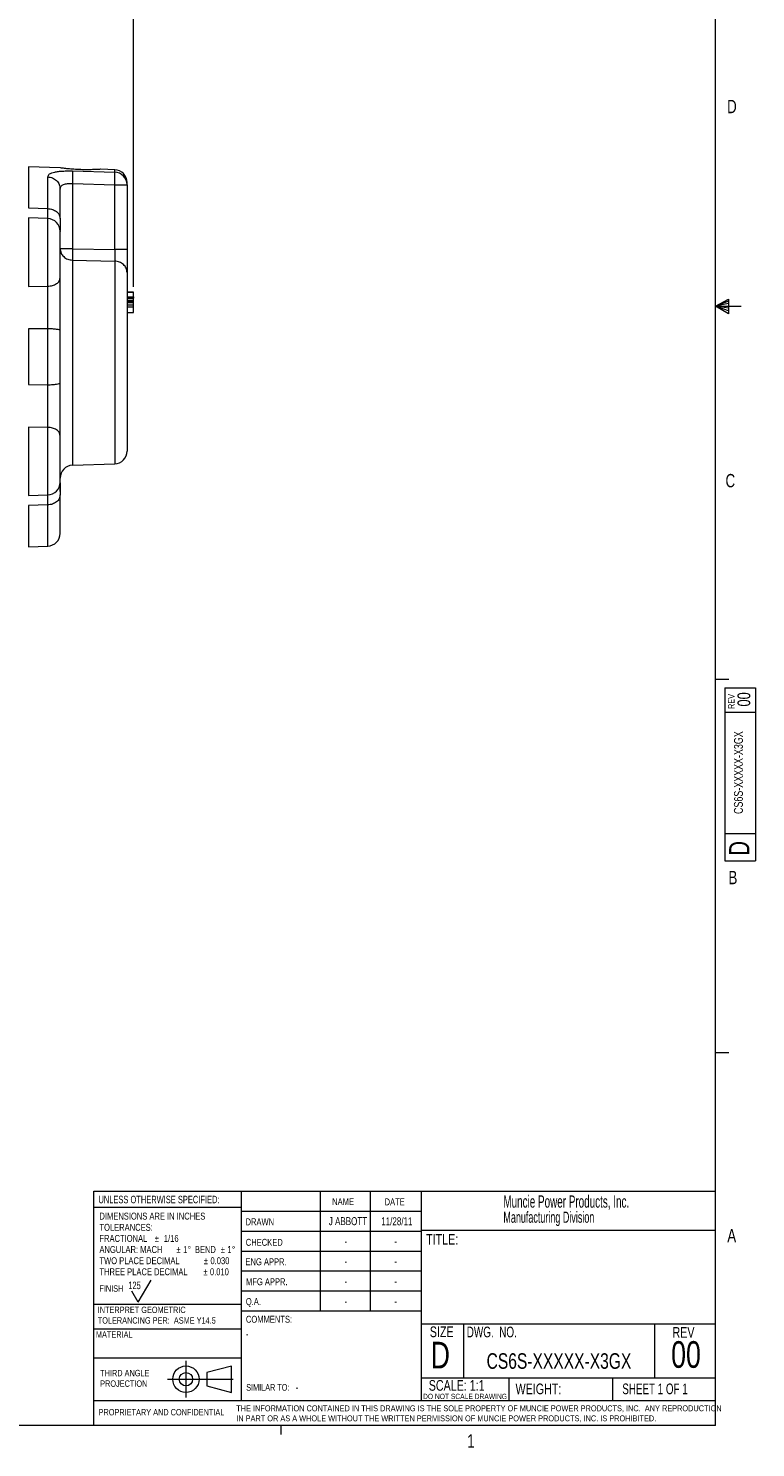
# Model space of a CAD drawing. Header units: inches. Extents: x 0.3 to 33.9, y 0.2 to 21.7.
# Tile 18 of 25: x 27.1 to 33.9, y 0.2 to 13.5. Entities that reach past the tile are written whole.
import ezdxf

# ---------------------------------------------------------------- set-up
doc = ezdxf.new("R2010")
doc.units = ezdxf.units.IN
doc.header["$MEASUREMENT"] = 0
doc.linetypes.add('CENTERX2', pattern=[0.8, 0.5, -0.1, 0.1, -0.1])
doc.layers.add('BORDER', color=7, linetype='Continuous', lineweight=15)
doc.layers.add('SLD-0', color=7, linetype='Continuous', lineweight=15)
doc.styles.add('SLDTEXTSTYLE0', font='TXT', dxfattribs={"width": 0.75})
doc.styles.add('SLDTEXTSTYLE1', font='TXT', dxfattribs={"width": 0.605})
doc.styles.add('SLDTEXTSTYLE2', font='TXT', dxfattribs={"width": 0.694444})
doc.styles.add('SLDTEXTSTYLE3', font='TXT', dxfattribs={"width": 0.6875})
doc.dimstyles.new('SLDDIMSTYLE0', dxfattribs={"dimtxt": 0.25, "dimasz": 0.13, "dimexe": 0, "dimexo": 0.0625, "dimgap": 0.0625, "dimtad": 0, "dimtih": 1, "dimtoh": 1, "dimdec": 4, "dimrnd": 1e-09, "dimzin": 12, "dimdsep": 46, "dimtxsty": 'SLDTEXTSTYLE0', "dimsah": 1, "dimcen": 0.09, "dimadec": 0, "dimazin": 3, "dimtfac": 1, "dimtdec": 4, "dimtofl": 0, "dimtmove": 0, "dimatfit": 3, "dimfxl": 1, "dimfrac": 2, "dimtolj": 1, "dimtzin": 12, "dimarcsym": 0})

# ---------------------------------------------------------------- blocks, each defined once
blk = doc.blocks.new('Block1')
at = {"layer": 'SLD-0', "color": 1, "linetype": 'CENTERX2'}
for p, q in [((3.162, 0.867), (3.162, 0.522)), ((2.989, 0.695), (3.334, 0.695))]:
    blk.add_line(p, q, dxfattribs=at)
at = {"layer": 'SLD-0', "color": 1}
for p, q in [((3.589, 0.818), (3.359, 0.758)), ((3.589, 0.571), (3.589, 0.818)), ((3.334, 0.695), (3.604, 0.695)), ((3.359, 0.758), (3.359, 0.632)), ((3.359, 0.632), (3.589, 0.571))]:
    blk.add_line(p, q, dxfattribs=at)
for radius in [0.124, 0.0629]:
    blk.add_circle((3.162, 0.695), radius, dxfattribs=at)
blk = doc.blocks.new('SW_NOTE_0')
at = {"layer": 'SLD-0', "color": 0, "char_height": 0.06, "attachment_point": 1, "style": 'SLDTEXTSTYLE0'}
for s, insert in [('THIRD ANGLE', (0, 0.077)), ('PROJECTION', (0, -0.022))]:
    blk.add_mtext(s, dxfattribs=dict(at, insert=insert))
blk = doc.blocks.new('SW_NOTE_1')
at = {"layer": 'SLD-0', "color": 0, "char_height": 0.055, "attachment_point": 1, "style": 'SLDTEXTSTYLE0'}
for s, insert in [('THE INFORMATION CONTAINED IN THIS DRAWING IS THE SOLE PROPERTY OF MUNCIE POWER PRODUCTS, INC.  ANY REPRODUCTION', (0, 0.071)), ('IN PART OR AS A WHOLE WITHOUT THE WRITTEN PERMISSION OF MUNCIE POWER PRODUCTS, INC. IS PROHIBITED.', (0, -0.023))]:
    blk.add_mtext(s, dxfattribs=dict(at, insert=insert))
blk = doc.blocks.new('SW_NOTE_2')
at = {"layer": 'SLD-0', "color": 0, "char_height": 0.065, "attachment_point": 1, "style": 'SLDTEXTSTYLE0'}
for s, insert in [('DIMENSIONS ARE IN INCHES', (0, 0.084)), ('TOLERANCES:', (0, -0.021)), ('FRACTIONAL', (0, -0.125)), ('%%p', (0.518, -0.125)), ('1/16', (0.604, -0.125)), ('ANGULAR: MACH', (0, -0.229)), ('%%p', (0.723, -0.229)), ('1', (0.785, -0.229)), ('%%d', (0.829, -0.229)), ('BEND', (0.895, -0.229)), ('%%p', (1.137, -0.229)), ('1', (1.199, -0.229)), ('%%d', (1.243, -0.229)), ('TWO PLACE DECIMAL', (0, -0.334)), ('%%p', (0.979, -0.334)), ('0.030', (1.041, -0.334)), ('THREE PLACE DECIMAL', (0, -0.438)), ('%%p', (0.974, -0.438)), ('0.010', (1.036, -0.438))]:
    blk.add_mtext(s, dxfattribs=dict(at, insert=insert))
blk = doc.blocks.new('SW_NOTE_3')
at = {"layer": 'SLD-0', "color": 0, "char_height": 0.06, "attachment_point": 1, "style": 'SLDTEXTSTYLE0'}
for s, insert in [('INTERPRET GEOMETRIC', (0, 0.077)), ('TOLERANCING PER:  ASME Y14.5', (0, -0.022))]:
    blk.add_mtext(s, dxfattribs=dict(at, insert=insert))
blk = doc.blocks.new('SW_NOTE_4')
at = {"layer": 'SLD-0', "color": 0, "attachment_point": 1, "style": 'SLDTEXTSTYLE1'}
for s, insert, char_height in [('Muncie Power Products, Inc.', (0, 0.147), 0.11458), ('Manufacturing Division', (0, -0.005), 0.10417)]:
    blk.add_mtext(s, dxfattribs=dict(at, insert=insert, char_height=char_height))
blk = doc.blocks.new('*D21')
at = {"layer": 'SLD-0'}
for p, q in [((24.024, 12.222), (24.024, 15.924)), ((28.066, 11.091), (28.066, 15.924)), ((24.024, 15.799), (25.427, 15.799)), ((25.566, 15.836), (25.515, 15.836)), ((25.515, 15.836), (25.515, 15.439)), ((26.524, 15.836), (26.575, 15.836)), ((26.575, 15.836), (26.575, 15.439)), ((28.066, 15.799), (26.664, 15.799)), ((25.515, 15.439), (25.566, 15.439)), ((26.575, 15.439), (26.524, 15.439))]:
    blk.add_line(p, q, dxfattribs=at)
for points in [[(24.024, 15.799), (24.154, 15.779), (24.154, 15.819)], [(28.066, 15.799), (27.936, 15.819), (27.936, 15.779)]]:
    blk.add_solid(points, dxfattribs=at)
at = {"layer": 'SLD-0', "char_height": 0.25, "attachment_point": 1, "style": 'SLDTEXTSTYLE0'}
for s, insert in [('4.04', (25.62, 16.209, -0.439)), ('102.7', (25.63, 15.761, -0.439))]:
    blk.add_mtext(s, dxfattribs=dict(at, insert=insert))

msp = doc.modelspace()

# ---------------------------------------------------------------- linework, layer by layer
at = {"color": 7, "linetype": 'Continuous', "lineweight": 15}
for p, q in [((27.37747, 12.20729), (27.08103, 12.21764)), ((27.26267, 11.82493), (27.26267, 12.12225)), ((27.49429, 12.17788), (27.89067, 12.1663)), ((27.89067, 12.18937), (27.75925, 12.19396)), ((27.49429, 12.05967), (27.49429, 11.44848)), ((27.49429, 12.05967), (27.89067, 12.04795)), ((27.89067, 11.43997), (27.89067, 12.04795)), ((27.89067, 12.04795), (28.00648, 12.04795)), ((28.00648, 12.04795), (28.00648, 11.43997)), ((27.08103, 11.8313), (27.26267, 11.82493)), ((27.26267, 11.73137), (27.08103, 11.73771)), ((27.49429, 11.44848), (27.89067, 11.43997)), ((27.49429, 11.34169), (27.89067, 11.33278)), ((27.08103, 11.09406), (27.26267, 11.09722)), ((28.00648, 11.04294), (28.06648, 11.04294)), ((28.06648, 11.04206), (28.00648, 11.04206)), ((28.00648, 11.04176), (28.06648, 11.04176)), ((28.00648, 11.04147), (28.06648, 11.04147)), ((28.00648, 10.99887), (28.06648, 10.99887)), ((28.00648, 10.98383), (28.06648, 10.98383)), ((28.00648, 10.96659), (28.06648, 10.96659)), ((28.00648, 10.95303), (28.06648, 10.95303)), ((28.06648, 10.93976), (28.00648, 10.93976)), ((28.06648, 10.9178), (28.00648, 10.9178)), ((28.06648, 10.90144), (28.00648, 10.90144)), ((28.00648, 10.85058), (28.06648, 10.85058)), ((27.26267, 10.69792), (27.08103, 10.69662)), ((27.08103, 10.69662), (27.08103, 10.17402)), ((27.26267, 10.17272), (27.26267, 10.69792)), ((27.08103, 10.17402), (27.26267, 10.17272)), ((27.26267, 9.77342), (27.08103, 9.77658)), ((27.49429, 9.41744), (27.89067, 9.43128)), ((27.08103, 9.13293), (27.26267, 9.13928)), ((27.37848, 9.17042), (27.37848, 9.13955)), ((27.26267, 9.04571), (27.08103, 9.03934)), ((27.08103, 8.653), (27.26267, 8.65935))]:
    msp.add_line(p, q, dxfattribs=at)
at = {"color": 8, "linetype": 'Continuous', "lineweight": 15}
for p, q in [((27.08103, 12.21764), (27.08103, 11.8313)), ((27.89067, 12.1663), (27.89067, 12.18937)), ((27.08103, 11.73771), (27.08103, 11.09406)), ((27.26267, 11.09722), (27.26267, 11.73137)), ((27.49429, 11.34169), (27.49429, 9.41744)), ((27.89067, 11.33278), (27.89067, 9.43128)), ((27.08103, 9.77658), (27.08103, 9.13293)), ((27.26267, 9.13928), (27.26267, 9.77342)), ((27.08103, 9.03934), (27.08103, 8.653)), ((27.26267, 8.65935), (27.26267, 9.04571))]:
    msp.add_line(p, q, dxfattribs=at)
at = {"color": 7, "linetype": 'Continuous', "lineweight": 15}
for centre, radius, start, end in [((27.88648, 12.06944), 0.12, 0, 88), ((27.88733, 12.0472), 0.11915, 0.363953, 88.393988), ((27.25848, 11.61144), 0.12, 360, 88), ((27.88648, 9.5512), 0.12, 272, 0), ((27.49848, 9.29751), 0.12, 92, 180), ((27.25848, 9.2592), 0.12, 272, 360), ((27.25848, 8.77927), 0.12, 272, 360)]:
    msp.add_arc(centre, radius, start, end, dxfattribs=at)
for points, knots in [([(27.26267, 12.12225), (27.26579, 12.13204), (27.27198, 12.15147), (27.31539, 12.16661), (27.36222, 12.1741), (27.40313, 12.17735), (27.4476, 12.17876), (27.47879, 12.17817), (27.49429, 12.17788)], [0, 0, 0, 0, 0.25722596, 0.51004716, 0.63510548, 0.75797202, 0.87973165, 1, 1, 1, 1]), ([(27.26267, 12.12225), (27.27797, 12.1201), (27.30859, 12.11581), (27.34673, 12.08928), (27.37331, 12.05214), (27.37676, 12.02294), (27.37848, 12.00833)], [0, 0, 0, 0, 0.25000014, 0.50000034, 0.74999994, 1, 1, 1, 1]), ([(27.4545, 12.19764), (27.43829, 12.19942), (27.40586, 12.20299), (27.37914, 12.20684), (27.37797, 12.207), (27.37746, 12.20707)], [0, 0, 0, 0, 0.36224622, 0.72456557, 1, 1, 1, 1]), ([(27.75924, 12.19372), (27.75931, 12.19372), (27.75949, 12.19373), (27.73664, 12.19228), (27.69616, 12.19043), (27.63988, 12.18925), (27.57384, 12.19004), (27.50845, 12.19312), (27.47122, 12.19624), (27.4545, 12.19764)], [0, 0, 0, 0, 0.09482811, 0.23832331, 0.38507298, 0.53853478, 0.69915364, 0.86496533, 1, 1, 1, 1]), ([(27.49429, 12.17788), (27.49465, 12.17405), (27.49538, 12.16641), (27.49569, 12.13842), (27.49538, 12.10165), (27.49465, 12.07367), (27.49429, 12.05967)], [0, 0, 0, 0, 0.25011364, 0.50000048, 0.74988636, 1, 1, 1, 1]), ([(27.89067, 12.04795), (27.89103, 12.06157), (27.89177, 12.08968), (27.89205, 12.12453), (27.89189, 12.14687), (27.89139, 12.16041), (27.89092, 12.16423), (27.89067, 12.1663)], [0, 0, 0, 0, 0.24177142, 0.49932118, 0.7003309, 0.83791544, 1, 1, 1, 1]), ([(27.37848, 12.00833), (27.37993, 12.01743), (27.38207, 12.0309), (27.39641, 12.04388), (27.41036, 12.05119), (27.42757, 12.05624), (27.44745, 12.05929), (27.47004, 12.06061), (27.48612, 12.05999), (27.49429, 12.05967)], [0, 0, 0, 0, 0.26493731, 0.39221223, 0.51680954, 0.63297437, 0.75169546, 0.87378729, 1, 1, 1, 1]), ([(27.37848, 11.73109), (27.37848, 11.76985), (27.37848, 11.84739), (27.37848, 11.94067), (27.37848, 11.98578), (27.37848, 12.00833)], [0, 0, 0, 0, 0.333260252, 0.666756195, 1, 1, 1, 1]), ([(28.00648, 12.04795), (28.00648, 12.05644), (28.00648, 12.06918), (28.00648, 12.06758), (28.00648, 12.06705)], [0, 0, 0, 0, 0.66655698, 1, 1, 1, 1]), ([(27.26267, 11.82493), (27.27797, 11.82316), (27.30859, 11.81963), (27.34673, 11.79777), (27.37331, 11.76718), (27.37676, 11.74312), (27.37848, 11.73109)], [0, 0, 0, 0, 0.25000005, 0.50000057, 0.75000057, 1, 1, 1, 1]), ([(27.37848, 11.73109), (27.37848, 11.70526), (27.37848, 11.65617), (27.37848, 11.63112), (27.37848, 11.61926)], [0, 0, 0, 0, 0.52630643, 1, 1, 1, 1]), ([(27.37848, 11.17532), (27.37848, 11.19692), (27.37848, 11.24119), (27.37848, 11.32262), (27.37848, 11.40532), (27.37848, 11.48131), (27.37848, 11.54541), (27.37848, 11.5903), (27.37848, 11.61202), (27.37848, 11.60934), (27.37848, 11.60862)], [0, 0, 0, 0, 0.13191301, 0.27034786, 0.40878272, 0.54069575, 0.67260876, 0.81104383, 0.94947861, 1, 1, 1, 1]), ([(27.37848, 11.44848), (27.3802, 11.43479), (27.38365, 11.40741), (27.41023, 11.3726), (27.44838, 11.34772), (27.47899, 11.3437), (27.49429, 11.34169)], [0, 0, 0, 0, 0.249999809, 0.499999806, 0.750000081, 1, 1, 1, 1]), ([(27.49429, 11.44848), (27.47899, 11.44848), (27.44838, 11.44848), (27.41023, 11.44848), (27.38365, 11.44848), (27.3802, 11.44848), (27.37848, 11.44848)], [0, 0, 0, 0, 0.24999993, 0.50000033, 0.7500001, 1, 1, 1, 1]), ([(27.49429, 11.44848), (27.49409, 11.4375), (27.49368, 11.41555), (27.49352, 11.38519), (27.49368, 11.35907), (27.49409, 11.34748), (27.49429, 11.34169)], [0, 0, 0, 0, 0.2500447, 0.50000024, 0.74995524, 1, 1, 1, 1]), ([(27.89067, 11.43997), (27.89093, 11.42567), (27.89136, 11.40157), (27.89145, 11.37089), (27.89124, 11.34818), (27.89086, 11.33782), (27.89067, 11.33278)], [0, 0, 0, 0, 0.32249374, 0.54318376, 0.77777711, 1, 1, 1, 1]), ([(28.00648, 11.43997), (28.00476, 11.43997), (28.00131, 11.43997), (27.97473, 11.43997), (27.93659, 11.43997), (27.90597, 11.43997), (27.89067, 11.43997)], [0, 0, 0, 0, 0.2499998, 0.50000062, 0.74999989, 1, 1, 1, 1]), ([(28.00648, 11.22558), (28.00476, 11.23932), (28.00131, 11.26681), (27.97473, 11.30175), (27.93659, 11.32672), (27.90597, 11.33076), (27.89067, 11.33278)], [0, 0, 0, 0, 0.2499998, 0.50000045, 0.74999985, 1, 1, 1, 1]), ([(28.00648, 11.43997), (28.00648, 11.41787), (28.00648, 11.37366), (28.00648, 11.31266), (28.00648, 11.26011), (28.00648, 11.2371), (28.00648, 11.22558)], [0, 0, 0, 0, 0.24984467, 0.49968699, 0.74963891, 1, 1, 1, 1]), ([(28.00648, 11.22558), (28.00648, 11.20263), (28.00648, 11.15575), (28.00648, 11.05932), (28.00648, 10.94382), (28.00648, 10.8111), (28.00648, 10.66729), (28.00648, 10.51878), (28.00648, 10.37218), (28.00648, 10.23077), (28.00648, 10.0946), (28.00648, 9.96418), (28.00648, 9.8434), (28.00648, 9.73841), (28.00648, 9.65408), (28.00648, 9.59426), (28.00648, 9.55779), (28.00648, 9.55337), (28.00648, 9.5512)], [0, 0, 0, 0, 0.05942548, 0.12141017, 0.18522662, 0.25000001, 0.31477339, 0.37858985, 0.44057453, 0.50000001, 0.55942548, 0.62141016, 0.68522661, 0.75, 0.81477339, 0.87858984, 0.94057453, 1, 1, 1, 1]), ([(27.26267, 11.09722), (27.27797, 11.09869), (27.30859, 11.10163), (27.34673, 11.11982), (27.37331, 11.14528), (27.37676, 11.16531), (27.37848, 11.17532)], [0, 0, 0, 0, 0.25000018, 0.50000083, 0.75000079, 1, 1, 1, 1]), ([(27.26267, 10.69792), (27.2627, 10.70644), (27.26277, 10.72486), (27.26287, 10.75656), (27.26295, 10.78849), (27.26301, 10.82091), (27.26306, 10.85435), (27.2631, 10.90957), (27.26306, 10.97296), (27.26292, 11.0417), (27.26276, 11.07783), (27.26267, 11.09722)], [0, 0, 0, 0, 0.06017951, 0.13011373, 0.22233811, 0.28341208, 0.35790137, 0.45761697, 0.67746228, 0.82693575, 1, 1, 1, 1]), ([(27.37848, 10.68019), (27.37848, 10.72452), (27.37848, 10.81314), (27.37848, 10.94481), (27.37848, 11.06935), (27.37848, 11.14), (27.37848, 11.17532)], [0, 0, 0, 0, 0.25062751, 0.50100173, 0.75057764, 1, 1, 1, 1]), ([(28.06648, 10.99887), (28.06648, 11.00003), (28.06648, 11.00457), (28.06648, 11.01433), (28.06648, 11.02786), (28.06648, 11.03867), (28.06648, 11.0407), (28.06648, 11.04147)], [0, 0, 0, 0, 0.04482036, 0.17511398, 0.42442556, 0.78064412, 1, 1, 1, 1]), ([(28.06648, 10.99887), (28.06648, 10.9975), (28.06648, 10.99418), (28.06648, 10.98957), (28.06648, 10.98612), (28.06648, 10.98417), (28.06648, 10.98393), (28.06648, 10.98383)], [0, 0, 0, 0, 0.1913109, 0.4624584, 0.755434, 0.89960064, 1, 1, 1, 1]), ([(28.06648, 10.96659), (28.06648, 10.96694), (28.06648, 10.96784), (28.06648, 10.97375), (28.06648, 10.97948), (28.06648, 10.98352), (28.06648, 10.98383)], [0, 0, 0, 0, 0.23556405, 0.59219146, 0.96837156, 1, 1, 1, 1]), ([(28.06648, 10.95303), (28.06648, 10.95388), (28.06648, 10.95597), (28.06648, 10.95957), (28.06648, 10.9632), (28.06648, 10.96601), (28.06648, 10.9664), (28.06648, 10.96659)], [0, 0, 0, 0, 0.1040664, 0.25607962, 0.50744709, 0.77248085, 1, 1, 1, 1]), ([(28.06648, 10.93976), (28.06648, 10.9399), (28.06648, 10.94023), (28.06648, 10.94274), (28.06648, 10.94623), (28.06648, 10.94984), (28.06648, 10.95204), (28.06648, 10.95303)], [0, 0, 0, 0, 0.17704909, 0.43190559, 0.69291506, 0.8626961, 1, 1, 1, 1]), ([(28.06648, 10.9178), (28.06648, 10.91788), (28.06648, 10.92188), (28.06648, 10.92873), (28.06648, 10.93619), (28.06648, 10.94019), (28.06648, 10.94062), (28.06648, 10.94079)], [0, 0, 0, 0, 0.00632566, 0.31517839, 0.63444329, 0.85579843, 1, 1, 1, 1]), ([(28.06648, 10.90144), (28.06648, 10.90286), (28.06648, 10.90624), (28.06648, 10.91136), (28.06648, 10.91537), (28.06648, 10.91752), (28.06648, 10.91773), (28.06648, 10.9178)], [0, 0, 0, 0, 0.170526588, 0.405102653, 0.725017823, 0.902481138, 1, 1, 1, 1]), ([(28.06648, 10.85058), (28.06648, 10.8511), (28.06648, 10.85264), (28.06648, 10.86306), (28.06648, 10.87723), (28.06648, 10.89003), (28.06648, 10.89688), (28.06648, 10.9004), (28.06648, 10.90144)], [0, 0, 0, 0, 0.14490829, 0.42914025, 0.73748587, 0.87560601, 0.96337003, 1, 1, 1, 1]), ([(27.37848, 10.68019), (27.37676, 10.68246), (27.37331, 10.68701), (27.34673, 10.69279), (27.30859, 10.69692), (27.27797, 10.69759), (27.26267, 10.69792)], [0, 0, 0, 0, 0.24999983, 0.49999954, 0.75000001, 1, 1, 1, 1]), ([(27.37848, 10.19045), (27.37848, 10.27208), (27.37848, 10.43532), (27.37848, 10.59857), (27.37848, 10.68019)], [0, 0, 0, 0, 0.5, 1, 1, 1, 1]), ([(27.26267, 10.17272), (27.27797, 10.17306), (27.30859, 10.17372), (27.34673, 10.17785), (27.37331, 10.18363), (27.37676, 10.18818), (27.37848, 10.19045)], [0, 0, 0, 0, 0.24999999, 0.50000046, 0.75000017, 1, 1, 1, 1]), ([(27.26267, 9.77342), (27.26276, 9.79281), (27.26292, 9.82895), (27.26306, 9.89768), (27.2631, 9.96107), (27.26306, 10.0163), (27.26301, 10.04974), (27.26294, 10.08738), (27.26283, 10.12798), (27.26272, 10.15949), (27.26267, 10.17272)], [0, 0, 0, 0, 0.17307481, 0.3225574, 0.54241612, 0.6421378, 0.71663164, 0.77770934, 0.90667543, 1, 1, 1, 1]), ([(27.37848, 9.69532), (27.37848, 9.73064), (27.37848, 9.8013), (27.37848, 9.92583), (27.37848, 10.0575), (27.37848, 10.14612), (27.37848, 10.19045)], [0, 0, 0, 0, 0.24942242, 0.49899827, 0.74937248, 1, 1, 1, 1]), ([(27.37848, 9.69532), (27.37676, 9.70533), (27.37331, 9.72536), (27.34673, 9.75082), (27.30859, 9.76901), (27.27797, 9.77195), (27.26267, 9.77342)], [0, 0, 0, 0, 0.24999921, 0.49999917, 0.74999982, 1, 1, 1, 1]), ([(27.37848, 9.26202), (27.37848, 9.2613), (27.37848, 9.25862), (27.37848, 9.28034), (27.37848, 9.32523), (27.37848, 9.38934), (27.37848, 9.46533), (27.37848, 9.54802), (27.37848, 9.62946), (27.37848, 9.67372), (27.37848, 9.69532)], [0, 0, 0, 0, 0.05052139, 0.18895617, 0.32739124, 0.45930425, 0.59121728, 0.72965214, 0.86808699, 1, 1, 1, 1]), ([(27.37845, 9.17042), (27.37844, 9.17957), (27.37844, 9.20434), (27.37817, 9.22563), (27.37771, 9.24153), (27.37682, 9.24405), (27.37644, 9.24512)], [0, 0, 0, 0, 0.20071648, 0.54305224, 0.8045247, 1, 1, 1, 1]), ([(27.37848, 9.13955), (27.37676, 9.12752), (27.37331, 9.10346), (27.34673, 9.07287), (27.30859, 9.05101), (27.27797, 9.04748), (27.26267, 9.04571)], [0, 0, 0, 0, 0.24999943, 0.49999943, 0.74999995, 1, 1, 1, 1]), ([(27.26267, 9.04571), (27.26276, 9.06033), (27.26292, 9.08756), (27.26306, 9.11995), (27.26307, 9.13252), (27.26308, 9.13945)], [0, 0, 0, 0, 0.34208042, 0.63753154, 1, 1, 1, 1]), ([(27.37848, 8.77927), (27.37848, 8.78142), (27.37848, 8.7857), (27.37848, 8.82004), (27.37848, 8.87331), (27.37848, 8.94582), (27.37848, 9.03324), (27.37848, 9.10437), (27.37848, 9.13955)], [0, 0, 0, 0, 0.172754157, 0.344354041, 0.514512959, 0.679754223, 0.841651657, 1, 1, 1, 1])]:
    msp.add_open_spline(points, degree=3, knots=knots, dxfattribs=at)
at = {"color": 8, "linetype": 'Continuous', "lineweight": 15}
for points, knots in [([(27.26308, 11.73147), (27.26307, 11.73832), (27.26306, 11.75082), (27.26292, 11.78308), (27.26276, 11.81032), (27.26267, 11.82493)], [0, 0, 0, 0, 0.35974946, 0.65646064, 1, 1, 1, 1]), ([(27.37848, 9.25138), (27.37848, 9.24005), (27.37848, 9.22162), (27.37848, 9.18466), (27.37848, 9.17042)], [0, 0, 0, 0, 0.61463476, 1, 1, 1, 1])]:
    msp.add_open_spline(points, degree=3, knots=knots, dxfattribs=at)
at = {"layer": 'BORDER'}
for p, q in [((27.6942, 0.6448), (27.6942, 2.60915)), ((27.6942, 2.60915), (33.52288, 2.60915)), ((29.07565, 2.60915), (29.07565, 0.6448)), ((29.81658, 2.60915), (29.81658, 1.48415)), ((30.28511, 2.60915), (30.28511, 1.48415)), ((30.76416, 2.60915), (30.76416, 0.6448)), ((29.07565, 2.45481), (27.6942, 2.45481)), ((29.07565, 2.42165), (30.76416, 2.42165)), ((29.07565, 2.23415), (30.76416, 2.23415)), ((30.76416, 2.242), (33.52288, 2.242)), ((29.07565, 2.04665), (30.76416, 2.04665)), ((28.11103, 1.56667), (28.23103, 1.77452)), ((30.76416, 1.85915), (29.07565, 1.85915)), ((28.11103, 1.56667), (28.05103, 1.67059)), ((30.76416, 1.67165), (29.07565, 1.67165)), ((27.6942, 1.54993), (29.07565, 1.54993)), ((30.76416, 1.48415), (29.07259, 1.48415)), ((30.76416, 1.36466), (33.52288, 1.36466)), ((31.1597, 1.36466), (31.1597, 0.85768)), ((32.95094, 1.36466), (32.95094, 0.85768)), ((27.6942, 1.31731), (29.07565, 1.31731)), ((27.6942, 1.04731), (29.07565, 1.04731)), ((30.76416, 0.85768), (33.52288, 0.85768)), ((31.5873, 0.85768), (31.5873, 0.6448)), ((32.55921, 0.85768), (32.55921, 0.6448)), ((27.69114, 0.6448), (27.69114, 0.4106)), ((27.69114, 0.6448), (33.52288, 0.6448))]:
    msp.add_line(p, q, dxfattribs=at)
at = {"layer": 'SLD-0'}
for p, q in [((33.52288, 0.4106), (33.52288, 21.4106)), ((33.52288, 10.9106), (33.64687, 10.97614)), ((33.64687, 10.95768), (33.52288, 10.9106)), ((33.64687, 10.93372), (33.52288, 10.9106)), ((33.64687, 10.97614), (33.64687, 10.83733)), ((33.64687, 10.89135), (33.52288, 10.9106)), ((33.64687, 10.86464), (33.52288, 10.9106)), ((33.64687, 10.83733), (33.52288, 10.9106)), ((33.52288, 10.9106), (33.76592, 10.9106)), ((33.52288, 7.4106), (33.64788, 7.4106)), ((33.61007, 7.33155), (33.89987, 7.33155)), ((33.61007, 7.33155), (33.61007, 5.70895)), ((33.89987, 7.33155), (33.89987, 5.70895)), ((33.89987, 7.09941), (33.61007, 7.09941)), ((33.61007, 5.96501), (33.89987, 5.96501)), ((33.61007, 5.70895), (33.89987, 5.70895)), ((33.52288, 3.9106), (33.64788, 3.9106)), ((33.52288, 0.4106), (0.52288, 0.4106)), ((29.44788, 0.4106), (29.44788, 0.3258))]:
    msp.add_line(p, q, dxfattribs=at)

# ---------------------------------------------------------------- block references
at = {"color": 7, "linetype": 'Continuous'}
msp.add_blockref('Block1', (25.39646, 0.1508), dxfattribs=at)
at = {"layer": 'SLD-0'}
for name, p in [('SW_NOTE_4', (31.53501, 2.42217)), ('SW_NOTE_2', (27.74737, 2.32361)), ('SW_NOTE_3', (27.73135, 1.44904)), ('SW_NOTE_0', (27.7542, 0.85635)), ('SW_NOTE_1', (29.03006, 0.52905))]:
    msp.add_blockref(name, p, dxfattribs=at)

# ---------------------------------------------------------------- texts
at = {"color": 7, "linetype": 'Continuous', "lineweight": 0, "char_height": 0.125, "attachment_point": 1, "style": 'SLDTEXTSTYLE0'}
for s, insert in [('D', (33.6323, 12.84506)), ('C', (33.61746, 9.33603)), ('B', (33.64505, 5.61286)), ('A', (33.63405, 2.25433)), ('1', (31.19544, 0.32903))]:
    msp.add_mtext(s, dxfattribs=dict(at, insert=insert))
at = {"color": 7, "linetype": 'Continuous', "lineweight": 0, "rotation": 90, "style": 'SLDTEXTSTYLE0'}
for s, insert, char_height, attachment_point in [('REV', (33.64215, 7.13138), 0.06, 1), ('00', (33.72971, 7.22198), 0.12, 2), ('CS6S-XXXXX-X3GX', (33.69687, 6.5349), 0.0833333, 2), ('D', (33.65132, 5.75594), 0.19, 1)]:
    msp.add_mtext(s, dxfattribs=dict(at, insert=insert, char_height=char_height, attachment_point=attachment_point))
at = {"layer": 'BORDER', "style": 'SLDTEXTSTYLE0'}
for s, insert, char_height, attachment_point in [('125', (28.01793, 1.76076), 0.07, 1), ('00', (33.24733, 1.20242), 0.25, 2), ('CS6S-XXXXX-X3GX', (32.05589, 1.08917), 0.1458333, 2), ('-', (29.58809, 0.79987), 0.0625, 1), ('PROPRIETARY AND CONFIDENTIAL', (27.73944, 0.56619), 0.06, 1)]:
    msp.add_mtext(s, dxfattribs=dict(at, insert=insert, char_height=char_height, attachment_point=attachment_point))
at = {"layer": 'SLD-0'}
for s, insert, char_height, attachment_point, style in [('UNLESS OTHERWISE SPECIFIED:', (27.73776, 2.56602), 0.07, 1, 'SLDTEXTSTYLE0'), ('NAME', (29.92933, 2.54334), 0.065, 1, 'SLDTEXTSTYLE0'), ('DATE', (30.4211, 2.54161), 0.065, 1, 'SLDTEXTSTYLE0'), ('DRAWN', (29.11723, 2.35436), 0.065, 1, 'SLDTEXTSTYLE0'), ('J ABBOTT', (30.07753, 2.3655), 0.075, 2, 'SLDTEXTSTYLE0'), ('11/28/11', (30.5363, 2.36436), 0.075, 2, 'SLDTEXTSTYLE0'), ('CHECKED', (29.11936, 2.162), 0.065, 1, 'SLDTEXTSTYLE0'), ('-', (30.05737, 2.17686), 0.075, 2, 'SLDTEXTSTYLE0'), ('-', (30.52589, 2.17686), 0.075, 2, 'SLDTEXTSTYLE0'), ('TITLE:', (30.81002, 2.20751), 0.1, 1, 'SLDTEXTSTYLE0'), ('ENG APPR.', (29.11647, 1.97948), 0.065, 1, 'SLDTEXTSTYLE0'), ('-', (30.05737, 1.98936), 0.075, 2, 'SLDTEXTSTYLE0'), ('-', (30.52589, 1.98936), 0.075, 2, 'SLDTEXTSTYLE0'), ('MFG APPR.', (29.12142, 1.79226), 0.065, 1, 'SLDTEXTSTYLE0'), ('-', (30.05737, 1.80186), 0.075, 2, 'SLDTEXTSTYLE0'), ('-', (30.52589, 1.80186), 0.075, 2, 'SLDTEXTSTYLE0'), ('FINISH', (27.74662, 1.72599), 0.06, 1, 'SLDTEXTSTYLE0'), ('Q.A.', (29.11979, 1.60634), 0.065, 1, 'SLDTEXTSTYLE0'), ('-', (30.05737, 1.61436), 0.075, 2, 'SLDTEXTSTYLE0'), ('-', (30.52589, 1.61436), 0.075, 2, 'SLDTEXTSTYLE0'), ('COMMENTS:', (29.12067, 1.44042), 0.065, 1, 'SLDTEXTSTYLE0'), ('SIZE', (30.84491, 1.34), 0.1, 1, 'SLDTEXTSTYLE0'), ('DWG.  NO.', (31.19141, 1.3386), 0.1, 1, 'SLDTEXTSTYLE2'), ('REV', (33.12071, 1.33469), 0.1, 1, 'SLDTEXTSTYLE0'), ('MATERIAL', (27.71414, 1.29434), 0.06, 1, 'SLDTEXTSTYLE0'), ('-', (29.12088, 1.29987), 0.0625, 1, 'SLDTEXTSTYLE0'), ('D', (30.8528, 1.19694), 0.25, 1, 'SLDTEXTSTYLE0'), ('SIMILAR TO:', (29.12367, 0.79987), 0.0625, 1, 'SLDTEXTSTYLE0'), ('SCALE: 1:1', (30.83503, 0.8377), 0.1, 1, 'SLDTEXTSTYLE0'), ('WEIGHT:', (31.64911, 0.80482), 0.1, 1, 'SLDTEXTSTYLE0'), ('SHEET 1 OF 1', (32.65008, 0.80515), 0.1, 1, 'SLDTEXTSTYLE3'), ('DO NOT SCALE DRAWING', (31.17503, 0.70917), 0.05, 2, 'SLDTEXTSTYLE0')]:
    msp.add_mtext(s, dxfattribs=dict(at, insert=insert, char_height=char_height, attachment_point=attachment_point, style=style))

# ---------------------------------------------------------------- dimensions: what is measured, and where the dimension line sits
dim = msp.add_linear_dim(base=(28.06648, 15.79879), p1=(24.02398, 12.1717), p2=(28.06648, 11.04147), dimstyle='SLDDIMSTYLE0', dxfattribs=at)
dim.commit()
dim.dimension.update_dxf_attribs({"geometry": '*D21', "text_midpoint": (26.04523, 15.79879), "dimtype": 160})

doc.saveas('drawing.dxf')
